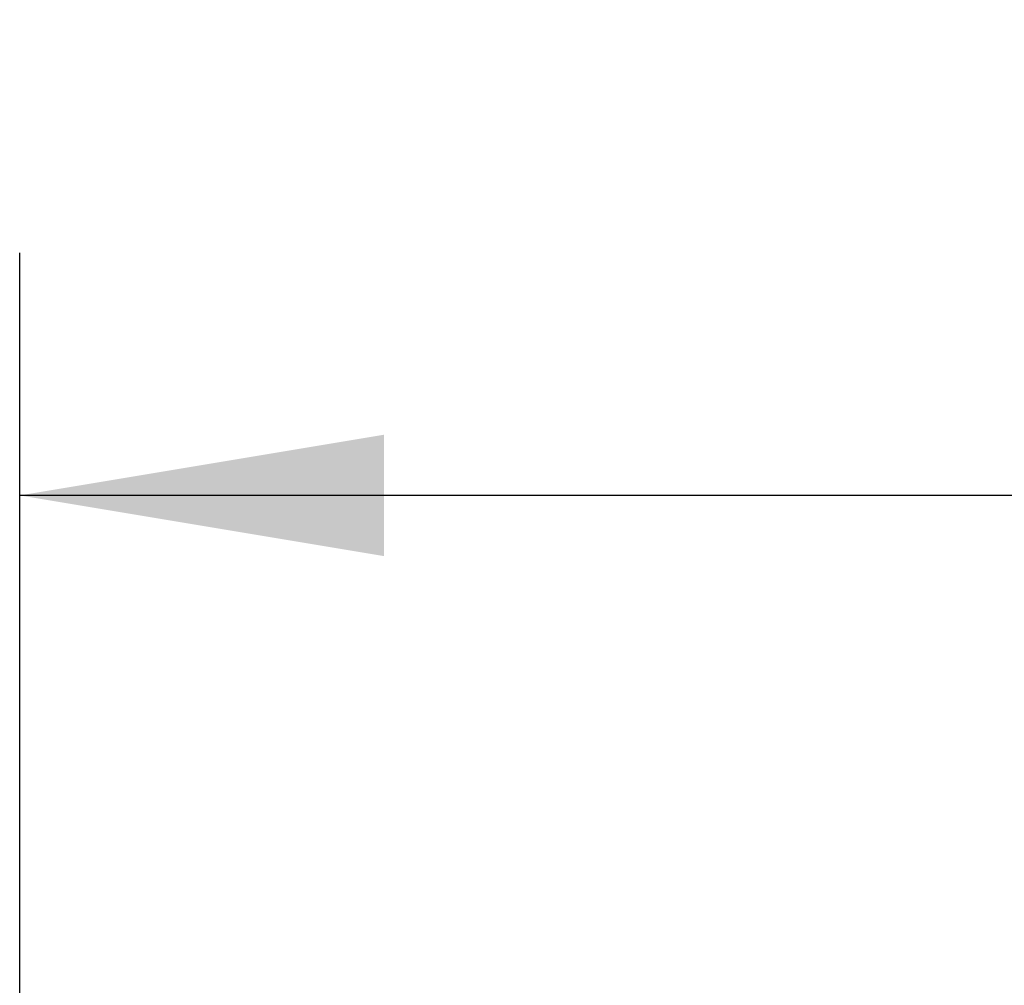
# Model space of a CAD drawing. Header units: millimetres. Extents: x 0 to 420, y 0 to 297.
# Tile 10 of 19: x 58.22 to 66.33, y 230.55 to 238.51. Entities that reach past the tile are written whole.
import ezdxf

# ---------------------------------------------------------------- set-up
doc = ezdxf.new("R2010")
doc.units = ezdxf.units.MM
doc.layers.add('QUOTE', color=174, linetype='Continuous')
doc.styles.add('SLDTEXTSTYLE3', font='TXT', dxfattribs={"width": 0.75})
doc.dimstyles.new('SLDDIMSTYLE0', dxfattribs={"dimtxt": 3, "dimasz": 3, "dimexe": 0, "dimexo": 0.0625, "dimgap": 0.75, "dimtad": 1, "dimlfac": 11.359699, "dimrnd": 1e-09, "dimzin": 12, "dimdsep": 46, "dimtxsty": 'SLDTEXTSTYLE3', "dimsah": 1, "dimcen": 0.09, "dimadec": 0, "dimazin": 3, "dimtfac": 1, "dimtdec": 3, "dimtofl": 0, "dimtmove": 0, "dimatfit": 3, "dimfxl": 0, "dimfrac": 2, "dimtolj": 1, "dimtzin": 12, "dimarcsym": 0})

# ---------------------------------------------------------------- blocks, each defined once
blk = doc.blocks.new('_D')
at = {"layer": 'QUOTE'}
for p, q in [((58.2196, 226.9669), (58.2196, 236.5849)), ((216.6745, 226.9669), (216.6745, 236.5849)), ((216.6745, 234.5849), (58.2196, 234.5849))]:
    blk.add_line(p, q, dxfattribs=at)
for points in [[(58.2196, 234.5849), (61.2196, 234.0849), (61.2196, 235.0849)], [(216.6745, 234.5849), (213.6745, 235.0849), (213.6745, 234.0849)]]:
    blk.add_solid(points, dxfattribs=at)
at = {"layer": 'QUOTE', "insert": (133.0138, 238.4521), "char_height": 3, "attachment_point": 1, "style": 'SLDTEXTSTYLE3'}
blk.add_mtext('1800', dxfattribs=at)

msp = doc.modelspace()

# ---------------------------------------------------------------- dimensions: what is measured, and where the dimension line sits
at = {"layer": 'QUOTE'}
dim = msp.add_linear_dim(base=(58.21964, 234.58494), p1=(216.67454, 224.96689), p2=(58.21964, 224.96689), dimstyle='SLDDIMSTYLE0', dxfattribs=at)
dim.commit()
dim.dimension.update_dxf_attribs({"geometry": '_D', "text_midpoint": (137.44709, 234.58494), "dimtype": 160})

doc.saveas('drawing.dxf')
